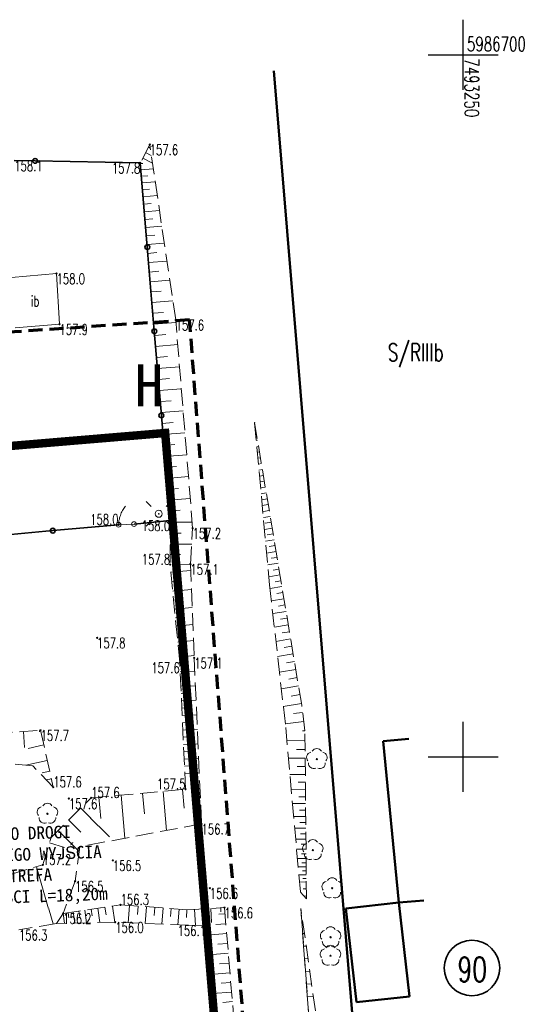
# Model space of a CAD drawing. Header units: feet. Extents: x 7493062 to 7493341, y 5986535 to 5986725.
# Tile 15 of 16: x 7493218 to 7493254, y 5986632 to 5986702. Entities that reach past the tile are written whole.
import ezdxf
from ezdxf import colors
from ezdxf.entities.mleader import LeaderData, LeaderLine
from ezdxf.enums import TextEntityAlignment as Align
from ezdxf.math import Vec2, Vec3

# ---------------------------------------------------------------- set-up
doc = ezdxf.new("R2010")
doc.units = ezdxf.units.FT
doc.header["$MEASUREMENT"] = 0
for name, pattern in [('1', [0]), ('1_1', [0]), ('1_OTDI', [0]), ('1_OTRK', [1.75, 1.25, -0.5]), ('1_OTRKG', [1.75, 1.25, -0.5]), ('2', [1.5, 1, -0.5]), ('2_EGBU_A', [0]), ('GDE', [0]), ('HIDDEN2', [4.7625, 3.175, -1.5875])]:
    doc.linetypes.add(name, pattern=pattern)
doc.layers.get('0').update_dxf_attribs({"color": 250, "linetype": 'CONTINUOUS', "lineweight": 100})
for name, color, linetype, lineweight in [('_k_opis', 1, 'CONTINUOUS', 13), ('_k_widok', 7, 'CONTINUOUS', 18), ('_k_zarys', 7, 'HIDDEN2', 20), ('_k_ściany', 7, 'CONTINUOUS', 35), ('DZIALKI_L_0', 2, '1', 35), ('DZIALKI_L_1', 2, '1', 50), ('EDZPD_L_0', 7, '1', 18), ('EDZTD_T_0', 7, 'CONTINUOUS', 25), ('EGBB_L_0', 250, '2_EGBU_A', 50), ('EKLTK_T_0', 3, 'CONTINUOUS', 25), ('OTD_E_T_7', 7, 'CONTINUOUS', 0), ('OTD_L_14', 7, '1_OTDI', 18), ('OTO_L_0', 7, 'CONTINUOUS', 35), ('OTO_L_2', 7, 'CONTINUOUS', 18), ('OTR_L_1', 7, '1_OTRK', 18), ('OTR_T_1', 7, 'CONTINUOUS', 18), ('OTZ_T_0', 250, 'CONTINUOUS', 18), ('SIATKA_L_0', 7, '1', 25), ('SIATKA_T_0', 7, 'CONTINUOUS', 25), ('SUE_T_3', 7, 'CONTINUOUS', 18)]:
    doc.layers.add(name, color=color, linetype=linetype, lineweight=lineweight)
doc.layers.add('ZASIEG_L_0', color=7, linetype='2', lineweight=70, true_color=0x2cd341)
doc.styles.add('GENERATED_STYLE_1', font='MS Gothic.ttf')
doc.styles.get("Standard").update_dxf_attribs({"font": 'Simplex.SHX'})

# ---------------------------------------------------------------- blocks, each defined once
blk = doc.blocks.new('2_OTRN')
at = {"linetype": 'Continuous'}
blk.add_circle((0, 0), 0.045, dxfattribs=at)
blk = doc.blocks.new('2_OTZL')
at = {"linetype": 'Continuous'}
blk.add_circle((0, 0), 0.045, dxfattribs=at)
for centre, start, end in [((0, 0.375), 30.14012, 149.85988), ((-0.357, 0.116), 102.14447, 221.86002), ((0.357, 0.116), 318.13998, 77.85553), ((-0.22, -0.303), 174.14818, 293.85423), ((0.22, -0.303), 246.14577, 5.85182)]:
    blk.add_arc(centre, 0.375, start, end, dxfattribs=at)
blk = doc.blocks.new('4_SUEO_W')
at = {"linetype": 'Continuous'}
for p, q in [((-0.53035, 0.53035), (-0.8839, 0.8839)), ((0.53035, 0.53035), (0.8839, 0.8839)), ((-0.53035, -0.53035), (-0.8839, -0.8839)), ((0.53035, -0.53035), (0.8839, -0.8839))]:
    blk.add_line(p, q, dxfattribs=at)
blk.add_circle((0, 0), 0.025, dxfattribs=at)
blk = doc.blocks.new('4_SUPP')
at = {"linetype": 'Continuous'}
blk.add_circle((0, 0), 0.25, dxfattribs=at)
blk = doc.blocks.new('dz_89')
at = {"layer": '_k_zarys', "color": 1, "ltscale": 0.7, "const_width": 0.6}
blk.add_lwpolyline([(6.603, 40.543), (6.603, 40.543), (68.502, 43.426), (72.464, -41.627), (50.081, -44.586), (41.261, -42.547), (32.734, -54.97), (26.769, -58.21), (-7.837, -62.869), (-10.81, -30.016), (5.084, -30.196), (5.148, -5.572), (5.752, 14.49), (6.603, 40.543), (6.603, 40.543)], dxfattribs=at)
at = {"layer": '_k_opis', "color": 1, "insert": (66.513, 48.397), "char_height": 3, "attachment_point": 1, "rotation": 357.87314, "style": 'GENERATED_STYLE_1'}
blk.add_mtext_dynamic_manual_height_columns('{\\fMS Gothic|b1|i0|c238|p49;H}', width=3.91767, gutter_width=12.5, heights=[0], dxfattribs=at)
at = {"layer": '_k_widok'}
ml = blk.add_multileader_mtext('Standard', dxfattribs=at)
ml.set_content('{\\fMS Gothic|b0|i0|c128|p49;DOJ}Ś{\\fMS Gothic|b0|i0|c128|p49;CIE PO}Ż{\\fMS Gothic|b0|i0|c128|p49;AROWE DO DROGI PO}Ż{\\fMS Gothic|b0|i0|c128|p49;AROWEJ Z G}Ł{\\fMS Gothic|b0|i0|c128|p49;ÓWNEGO WYJ}Ś{\\fMS Gothic|b0|i0|c128|p49;CIA Z BUDYNKU (JEDNA STREFA PO}Ż{\\fMS Gothic|b0|i0|c128|p49;AROWA) O D}Ł{\\fMS Gothic|b0|i0|c128|p49;UGO}Ś{\\fMS Gothic|b0|i0|c128|p49;CI L=1}8,20{\\fMS Gothic|b0|i0|c128|p49;m}', color=256, style='GENERATED_STYLE_1')
ml.set_leader_properties()
ml.build(insert=Vec2(0, 0))
ml.multileader.update_dxf_attribs({"text_right_attachment_type": 6, "dogleg_length": 0.36, "arrow_head_size": 1})
ctx = ml.context
ctx.base_point, ctx.char_height, ctx.arrow_head_size, ctx.landing_gap_size, ctx.plane_origin = Vec3(45.113, 15.253), 0.9, 1, 0.09, Vec3(15.533, 9.533)
ctx.right_attachment = 6
notes = []
notes.append((ctx, [(1, (1, 1, 0), (44.753, 15.253), (1, 0), 0.36, [(0, [(20.197, 26.285)], 0, [])])]))
ctx.mtext.insert, ctx.mtext.width, ctx.mtext.flow_direction = Vec3(45.203, 15.76), 18.71097, 5
ctx.mtext.has_bg_fill, ctx.mtext.bg_color, ctx.mtext.bg_scale_factor, ctx.mtext.bg_transparency, ctx.mtext.use_window_bg_color = 1, -1073741824, 1.5, 0, 1
for ctx, leaders in notes:
    for number, flags, end, landing, length, lines in leaders:
        leader = LeaderData()
        leader.index, (leader.has_last_leader_line, leader.has_dogleg_vector, leader.attachment_direction) = number, flags
        leader.last_leader_point, leader.dogleg_vector, leader.dogleg_length = Vec3(end), Vec3(landing), length
        for number, points, colour, breaks in lines:
            line = LeaderLine()
            line.index, line.vertices, line.color, line.breaks = number, Vec3.list(points), colors.encode_raw_color(colour), breaks
            leader.lines.append(line)
        ctx.leaders.append(leader)
ml = blk.add_multileader_mtext('Standard', dxfattribs=at)
ml.set_content('{\\fMS Gothic|b0|i0|c128|p49;BUDYNEK }GOSPODARCZY {\\fMS Gothic|b0|i0|c128|p49;"BLASZAK"} O WYMIARZE  3mx6m I WYSOKOŚCI 2,3m  {\\fMS Gothic|b0|i0|c128|p49;PRZEZNACZONY DO ROZBIÓRKI }', color=256, style='GENERATED_STYLE_1')
ml.set_leader_properties()
ml.build(insert=Vec2(0, 0))
ml.multileader.update_dxf_attribs({"text_right_attachment_type": 6, "dogleg_length": 0.36, "arrow_head_size": 1})
ctx = ml.context
ctx.base_point, ctx.char_height, ctx.arrow_head_size, ctx.landing_gap_size, ctx.plane_origin = Vec3(35.207, 3.456), 0.9, 1, 0.09, Vec3(24.141, -5.754)
ctx.right_attachment = 6
notes = []
notes.append((ctx, [(1, (1, 1, 0), (34.847, 3.456), (1, 0), 0.36, [(0, [(25.879, 10.999)], 0, [])])]))
ctx.mtext.insert, ctx.mtext.width, ctx.mtext.flow_direction = Vec3(35.297, 3.908), 23.05638, 5
ctx.mtext.has_bg_fill, ctx.mtext.bg_color, ctx.mtext.bg_scale_factor, ctx.mtext.bg_transparency, ctx.mtext.use_window_bg_color = 1, -1073741824, 1.5, 0, 1
for ctx, leaders in notes:
    for number, flags, end, landing, length, lines in leaders:
        leader = LeaderData()
        leader.index, (leader.has_last_leader_line, leader.has_dogleg_vector, leader.attachment_direction) = number, flags
        leader.last_leader_point, leader.dogleg_vector, leader.dogleg_length = Vec3(end), Vec3(landing), length
        for number, points, colour, breaks in lines:
            line = LeaderLine()
            line.index, line.vertices, line.color, line.breaks = number, Vec3.list(points), colors.encode_raw_color(colour), breaks
            leader.lines.append(line)
        ctx.leaders.append(leader)
ml = blk.add_multileader_mtext('Standard', dxfattribs=at)
ml.set_content('NASYP I WZMOCNIENIE SKARPY', color=256, style='GENERATED_STYLE_1')
ml.set_leader_properties()
ml.build(insert=Vec2(0, 0))
ml.multileader.update_dxf_attribs({"text_right_attachment_type": 6, "dogleg_length": 0.36, "arrow_head_size": 1})
ctx = ml.context
ctx.base_point, ctx.char_height, ctx.arrow_head_size, ctx.landing_gap_size, ctx.plane_origin = Vec3(39.284, 7.056), 0.9, 1, 0.09, Vec3(9.704, 1.336)
ctx.right_attachment = 6
notes = []
notes.append((ctx, [(1, (1, 1, 0), (38.924, 7.056), (1, 0), 0.36, [(1, [(25.31, 19.32), (32.688, 18.65)], 0, [])])]))
ctx.mtext.insert, ctx.mtext.width, ctx.mtext.flow_direction = Vec3(39.374, 7.508), 18.1442, 5
ctx.mtext.has_bg_fill, ctx.mtext.bg_color, ctx.mtext.bg_scale_factor, ctx.mtext.bg_transparency, ctx.mtext.use_window_bg_color = 1, -1073741824, 1.5, 0, 1
for ctx, leaders in notes:
    for number, flags, end, landing, length, lines in leaders:
        leader = LeaderData()
        leader.index, (leader.has_last_leader_line, leader.has_dogleg_vector, leader.attachment_direction) = number, flags
        leader.last_leader_point, leader.dogleg_vector, leader.dogleg_length = Vec3(end), Vec3(landing), length
        for number, points, colour, breaks in lines:
            line = LeaderLine()
            line.index, line.vertices, line.color, line.breaks = number, Vec3.list(points), colors.encode_raw_color(colour), breaks
            leader.lines.append(line)
        ctx.leaders.append(leader)

msp = doc.modelspace()

# ---------------------------------------------------------------- linework, layer by layer
at = {"layer": 'DZIALKI_L_0', "linetype": '1'}
msp.add_circle((7493250.631, 5986634.964), 1.977, dxfattribs=at)
at = {"layer": 'EGBB_L_0', "linetype": '2_EGBU_A'}
for p, q in [((7493246.137, 5986651.287), (7493244.3, 5986651.12)), ((7493244.3, 5986651.12), (7493245.41, 5986639.63)), ((7493245.41, 5986639.63), (7493241.65, 5986639.2)), ((7493241.65, 5986639.2), (7493242.4, 5986632.52)), ((7493245.41, 5986639.63), (7493247.214, 5986639.771)), ((7493246.17, 5986632.94), (7493245.41, 5986639.63)), ((7493242.4, 5986632.52), (7493246.17, 5986632.94))]:
    msp.add_line(p, q, dxfattribs=at)
at = {"layer": 'OTD_L_14', "linetype": '1_OTDI'}
for p, q in [((7493221.03, 5986684.42), (7493217.81, 5986684.14)), ((7493221.24, 5986680.81), (7493221.03, 5986684.42)), ((7493218.08, 5986680.56), (7493221.24, 5986680.81))]:
    msp.add_line(p, q, dxfattribs=at)
at = {"layer": 'OTO_L_0'}
for p, q in [((7493219.501, 5986692.442), (7493218.02, 5986692.47)), ((7493227, 5986692.3), (7493219.501, 5986692.442)), ((7493227.499, 5986686.305), (7493227, 5986692.3)), ((7493227.998, 5986680.309), (7493227.499, 5986686.305))]:
    msp.add_line(p, q, dxfattribs=at)
for centre in [(7493219.501, 5986692.442), (7493227.499, 5986686.305), (7493227.998, 5986680.309)]:
    msp.add_circle(centre, 0.17, dxfattribs=at)
at = {"layer": 'OTR_L_1', "linetype": '1_OTRKG'}
msp.add_line((7493227.67, 5986693.61), (7493227, 5986692.3), dxfattribs=at)
at = {"layer": 'OTR_L_1', "linetype": '1_1'}
for p, q in [((7493227.573, 5986693.42), (7493227.708, 5986693.351)), ((7493227.176, 5986692.643), (7493227.865, 5986692.29)), ((7493227.374, 5986693.032), (7493227.763, 5986692.833)), ((7493227.004, 5986692.25), (7493227.181, 5986692.264)), ((7493227.041, 5986691.807), (7493227.926, 5986691.881)), ((7493227.079, 5986691.35), (7493227.536, 5986691.388)), ((7493227.118, 5986690.878), (7493228.063, 5986690.956)), ((7493227.159, 5986690.39), (7493227.647, 5986690.43)), ((7493227.201, 5986689.886), (7493228.209, 5986689.969)), ((7493227.244, 5986689.365), (7493227.765, 5986689.408)), ((7493227.289, 5986688.827), (7493228.365, 5986688.916)), ((7493227.335, 5986688.271), (7493227.891, 5986688.317)), ((7493227.383, 5986687.697), (7493228.532, 5986687.792)), ((7493227.433, 5986687.104), (7493228.026, 5986687.153)), ((7493227.484, 5986686.491), (7493228.709, 5986686.593)), ((7493227.536, 5986685.858), (7493228.17, 5986685.91)), ((7493227.591, 5986685.204), (7493228.899, 5986685.312)), ((7493227.647, 5986684.528), (7493228.323, 5986684.584)), ((7493227.705, 5986683.83), (7493229.101, 5986683.946)), ((7493227.765, 5986683.109), (7493228.487, 5986683.169)), ((7493227.827, 5986682.364), (7493229.317, 5986682.488)), ((7493227.891, 5986681.594), (7493228.661, 5986681.658)), ((7493227.957, 5986680.805), (7493229.535, 5986680.936)), ((7493228.023, 5986680.017), (7493228.811, 5986680.082)), ((7493228.088, 5986679.229), (7493229.663, 5986679.36))]:
    msp.add_line(p, q, dxfattribs=at)
at = {"layer": 'OTR_L_1', "linetype": '1_OTRK'}
msp.add_line((7493229.52, 5986681.12), (7493227.67, 5986693.61), dxfattribs=at)
at = {"layer": 'SIATKA_L_0', "linetype": '1'}
for p, q in [((7493250, 5986697.5), (7493250, 5986702.5)), ((7493247.5, 5986700), (7493252.5, 5986700)), ((7493250, 5986647.5), (7493250, 5986652.5)), ((7493247.5, 5986650), (7493252.5, 5986650))]:
    msp.add_line(p, q, dxfattribs=at)

# ---------------------------------------------------------------- block references
at = {"layer": '_k_ściany', "rotation": 2.126854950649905}
msp.add_blockref('dz_89', (7493161.929, 5986627.127), dxfattribs=at)
at = {"layer": 'OTR_T_1'}
for p in [(7493227.67, 5986693.61), (7493227, 5986692.3), (7493221.03, 5986684.42), (7493221.24, 5986680.81), (7493229.52, 5986681.12)]:
    msp.add_blockref('2_OTRN', p, dxfattribs=at)
at = {"layer": 'OTZ_T_0'}
for p in [(7493240.67, 5986640.64), (7493240.56, 5986637.15), (7493240.55, 5986635.84)]:
    msp.add_blockref('2_OTZL', p, dxfattribs=at)

# ---------------------------------------------------------------- texts
at = {"layer": 'EDZTD_T_0', "width": 0.7}
msp.add_text('90', height=1.75, dxfattribs=at).set_placement((7493249.6, 5986635.735), align=Align.TOP_LEFT)
at = {"layer": 'EKLTK_T_0', "width": 0.7}
msp.add_text('S/RIIIb', height=1.25, dxfattribs=at).set_placement((7493244.636, 5986679.431), align=Align.TOP_LEFT)
at = {"layer": 'OTD_E_T_7', "lineweight": 9, "width": 0.7}
msp.add_text('ib', height=0.75, dxfattribs=at).set_placement((7493219.508, 5986682.478), align=Align.MIDDLE)
at = {"layer": 'OTR_T_1', "lineweight": 9, "width": 0.7}
for s, p in [('157.6', (7493227.67, 5986693.61)), ('158.1', (7493218.02, 5986692.47)), ('158.0', (7493221.03, 5986684.42)), ('157.9', (7493221.24, 5986680.81)), ('157.6', (7493229.52, 5986681.12))]:
    msp.add_text(s, height=0.75, dxfattribs=at).set_placement(p, align=Align.TOP_LEFT)
msp.add_text('157.8', height=0.75, dxfattribs=at).set_placement((7493227, 5986692.3), align=Align.TOP_RIGHT)
at = {"layer": 'SIATKA_T_0', "width": 0.7}
msp.add_text('5986700', height=1, dxfattribs=at).set_placement((7493250.272, 5986701.269), align=Align.TOP_LEFT)
msp.add_text('7493250', height=1, rotation=270, dxfattribs=at).set_placement((7493251.129, 5986699.748), align=Align.TOP_LEFT)

# ---------------------------------------------------------------- next in the draw order: linework, layer by layer
at = {"layer": 'DZIALKI_L_1', "linetype": '1'}
msp.add_line((7493243.93, 5986609.62), (7493236.514, 5986698.869), dxfattribs=at)
at = {"layer": 'EDZPD_L_0', "linetype": 'GDE', "lineweight": 18}
msp.add_line((7493243.93, 5986609.62), (7493236.514, 5986698.869), dxfattribs=at)
at = {"layer": 'OTO_L_0'}
for p, q in [((7493228.498, 5986674.314), (7493227.998, 5986680.309)), ((7493229.12, 5986666.84), (7493228.498, 5986674.314)), ((7493220.76, 5986666.11), (7493225.45, 5986666.53)), ((7493226.55, 5986666.58), (7493229.12, 5986666.84)), ((7493213.29, 5986665.44), (7493220.76, 5986666.11))]:
    msp.add_line(p, q, dxfattribs=at)
for centre in [(7493228.498, 5986674.314), (7493220.76, 5986666.11)]:
    msp.add_circle(centre, 0.17, dxfattribs=at)
at = {"layer": 'OTO_L_2'}
for p, q in [((7493225.581, 5986667.197), (7493225.607, 5986667.288)), ((7493225.607, 5986667.288), (7493225.647, 5986667.37)), ((7493225.647, 5986667.37), (7493225.687, 5986667.462)), ((7493225.687, 5986667.462), (7493225.728, 5986667.534)), ((7493225.728, 5986667.534), (7493225.768, 5986667.616)), ((7493225.768, 5986667.616), (7493225.816, 5986667.688)), ((7493225.816, 5986667.688), (7493225.864, 5986667.76)), ((7493225.864, 5986667.76), (7493225.92, 5986667.833)), ((7493225.92, 5986667.833), (7493225.941, 5986667.854)), ((7493225.45, 5986666.53), (7493225.46, 5986666.631)), ((7493225.45, 5986666.53), (7493226, 5986666.555)), ((7493225.46, 5986666.631), (7493225.47, 5986666.731)), ((7493225.47, 5986666.731), (7493225.481, 5986666.822)), ((7493225.481, 5986666.822), (7493225.506, 5986666.923)), ((7493225.506, 5986666.923), (7493225.524, 5986667.014)), ((7493225.524, 5986667.014), (7493225.549, 5986667.105)), ((7493225.549, 5986667.105), (7493225.581, 5986667.197)), ((7493226, 5986666.555), (7493226.55, 5986666.58))]:
    msp.add_line(p, q, dxfattribs=at)
for centre in [(7493225.45, 5986666.53), (7493226.55, 5986666.58)]:
    msp.add_circle(centre, 0.17, dxfattribs=at)
at = {"layer": 'OTR_L_1', "linetype": '1_OTRKG'}
for p, q in [((7493227, 5986692.3), (7493229.12, 5986666.84)), ((7493238.5, 5986653.68), (7493235.14, 5986673.8)), ((7493229.12, 5986666.84), (7493229.13, 5986663.69)), ((7493229.81, 5986656.72), (7493229.13, 5986663.69)), ((7493230.22, 5986647.69), (7493229.81, 5986656.72)), ((7493238.73, 5986651.86), (7493238.5, 5986653.68)), ((7493213.16, 5986651.45), (7493219.89, 5986651.89)), ((7493219.89, 5986651.89), (7493220.8, 5986647.84)), ((7493238.84, 5986639.9), (7493238.73, 5986651.86)), ((7493223.5, 5986647.08), (7493230.22, 5986647.69)), ((7493220.64, 5986644.25), (7493223.5, 5986647.08)), ((7493220.05, 5986642.3), (7493220.64, 5986644.25)), ((7493214.36, 5986640.64), (7493220.05, 5986642.3)), ((7493221.5, 5986638.85), (7493225.59, 5986639.46)), ((7493225.59, 5986639.46), (7493230.35, 5986639.11)), ((7493230.35, 5986639.11), (7493233, 5986639.26)), ((7493233, 5986639.26), (7493234.03, 5986626.89)), ((7493240.41, 5986612.29), (7493238.44, 5986639.21))]:
    msp.add_line(p, q, dxfattribs=at)
at = {"layer": 'OTR_L_1', "linetype": '1_OTRK'}
for p, q in [((7493230.73, 5986666.28), (7493229.52, 5986681.12)), ((7493235.14, 5986673.8), (7493236.21, 5986662.26)), ((7493230.57, 5986663.73), (7493230.73, 5986666.28)), ((7493230.57, 5986663.73), (7493229.13, 5986663.69)), ((7493230.57, 5986663.73), (7493230.84, 5986657.05)), ((7493236.21, 5986662.26), (7493237.36, 5986652.09)), ((7493230.84, 5986657.05), (7493231.36, 5986645.23)), ((7493237.36, 5986652.09), (7493238.41, 5986640.36)), ((7493219.33, 5986649.35), (7493213.03, 5986650.04)), ((7493220.8, 5986647.84), (7493219.33, 5986649.35)), ((7493231.36, 5986645.23), (7493222.68, 5986643.6)), ((7493222.68, 5986643.6), (7493222.35, 5986641.14)), ((7493222.35, 5986641.14), (7493221.5, 5986638.85)), ((7493238.41, 5986640.36), (7493238.84, 5986639.9)), ((7493242.18, 5986612.85), (7493238.44, 5986639.21)), ((7493238.44, 5986639.21), (7493240.41, 5986612.29)), ((7493221.02, 5986638.14), (7493221.5, 5986638.85)), ((7493221.5, 5986638.85), (7493221.02, 5986638.14)), ((7493221.02, 5986638.14), (7493218.35, 5986637.68)), ((7493225.21, 5986638.22), (7493221.02, 5986638.14)), ((7493230.4, 5986638.01), (7493225.21, 5986638.22)), ((7493231.68, 5986638), (7493230.4, 5986638.01)), ((7493232.75, 5986626.71), (7493231.68, 5986638))]:
    msp.add_line(p, q, dxfattribs=at)
at = {"layer": 'OTR_L_1', "linetype": '1_1'}
for p, q in [((7493228.154, 5986678.442), (7493228.941, 5986678.508)), ((7493228.219, 5986677.656), (7493229.792, 5986677.787)), ((7493228.285, 5986676.871), (7493229.07, 5986676.936)), ((7493228.35, 5986676.086), (7493229.92, 5986676.217)), ((7493228.415, 5986675.302), (7493229.2, 5986675.367)), ((7493228.481, 5986674.518), (7493230.048, 5986674.649)), ((7493228.546, 5986673.735), (7493229.329, 5986673.801)), ((7493228.611, 5986672.953), (7493230.175, 5986673.083)), ((7493235.21, 5986673.383), (7493235.179, 5986673.378)), ((7493235.279, 5986672.966), (7493235.218, 5986672.956)), ((7493228.676, 5986672.172), (7493229.458, 5986672.237)), ((7493235.349, 5986672.549), (7493235.257, 5986672.534)), ((7493228.741, 5986671.391), (7493230.303, 5986671.521)), ((7493235.419, 5986672.132), (7493235.297, 5986672.112)), ((7493235.488, 5986671.715), (7493235.336, 5986671.69)), ((7493235.558, 5986671.298), (7493235.375, 5986671.268)), ((7493235.627, 5986670.881), (7493235.414, 5986670.846)), ((7493228.806, 5986670.611), (7493229.586, 5986670.676)), ((7493235.697, 5986670.464), (7493235.453, 5986670.424)), ((7493235.767, 5986670.047), (7493235.492, 5986670.002)), ((7493228.871, 5986669.831), (7493230.43, 5986669.961)), ((7493235.836, 5986669.63), (7493235.531, 5986669.58)), ((7493228.936, 5986669.052), (7493229.715, 5986669.117)), ((7493235.906, 5986669.214), (7493235.57, 5986669.158)), ((7493235.976, 5986668.797), (7493235.61, 5986668.735)), ((7493229.001, 5986668.274), (7493230.557, 5986668.404)), ((7493236.045, 5986668.38), (7493235.649, 5986668.313)), ((7493236.115, 5986667.963), (7493235.688, 5986667.891)), ((7493229.065, 5986667.497), (7493229.843, 5986667.562)), ((7493236.184, 5986667.546), (7493235.767, 5986667.476)), ((7493229.12, 5986666.712), (7493230.694, 5986666.717)), ((7493236.254, 5986667.129), (7493235.766, 5986667.047)), ((7493236.324, 5986666.712), (7493235.907, 5986666.642)), ((7493229.123, 5986665.92), (7493229.915, 5986665.922)), ((7493236.393, 5986666.295), (7493235.844, 5986666.203)), ((7493236.463, 5986665.878), (7493236.046, 5986665.808)), ((7493229.125, 5986665.153), (7493230.66, 5986665.158)), ((7493236.533, 5986665.461), (7493235.923, 5986665.359)), ((7493236.672, 5986664.627), (7493236.001, 5986664.515)), ((7493236.602, 5986665.044), (7493236.185, 5986664.974)), ((7493229.128, 5986664.41), (7493229.87, 5986664.412)), ((7493236.811, 5986663.793), (7493236.079, 5986663.671)), ((7493236.741, 5986664.21), (7493236.325, 5986664.141)), ((7493229.183, 5986663.142), (7493230.588, 5986663.279)), ((7493236.881, 5986663.376), (7493236.464, 5986663.307)), ((7493229.25, 5986662.459), (7493229.933, 5986662.526)), ((7493236.95, 5986662.959), (7493236.157, 5986662.827)), ((7493237.02, 5986662.542), (7493236.603, 5986662.473)), ((7493229.315, 5986661.795), (7493230.643, 5986661.925)), ((7493237.09, 5986662.125), (7493236.241, 5986661.984)), ((7493237.16, 5986661.701), (7493236.725, 5986661.628)), ((7493229.378, 5986661.15), (7493230.024, 5986661.213)), ((7493237.233, 5986661.266), (7493236.339, 5986661.116)), ((7493229.439, 5986660.522), (7493230.695, 5986660.644)), ((7493237.384, 5986660.36), (7493236.443, 5986660.203)), ((7493237.308, 5986660.819), (7493236.849, 5986660.742)), ((7493229.499, 5986659.911), (7493230.109, 5986659.971)), ((7493237.463, 5986659.889), (7493236.98, 5986659.808)), ((7493229.557, 5986659.318), (7493230.744, 5986659.434)), ((7493237.544, 5986659.406), (7493236.551, 5986659.24)), ((7493237.627, 5986658.91), (7493237.117, 5986658.825)), ((7493229.613, 5986658.741), (7493230.19, 5986658.797)), ((7493229.668, 5986658.18), (7493230.79, 5986658.289)), ((7493237.712, 5986658.4), (7493236.666, 5986658.226)), ((7493229.721, 5986657.634), (7493230.266, 5986657.687)), ((7493237.799, 5986657.878), (7493237.262, 5986657.788)), ((7493229.773, 5986657.103), (7493230.834, 5986657.207)), ((7493237.889, 5986657.341), (7493236.787, 5986657.157)), ((7493237.981, 5986656.79), (7493237.415, 5986656.696)), ((7493229.816, 5986656.584), (7493230.337, 5986656.607)), ((7493229.84, 5986656.063), (7493230.881, 5986656.11)), ((7493238.075, 5986656.225), (7493236.914, 5986656.031)), ((7493229.863, 5986655.543), (7493230.384, 5986655.566)), ((7493238.172, 5986655.644), (7493237.576, 5986655.545)), ((7493229.887, 5986655.023), (7493230.927, 5986655.07)), ((7493238.271, 5986655.049), (7493237.049, 5986654.845)), ((7493229.911, 5986654.503), (7493230.43, 5986654.527)), ((7493229.934, 5986653.984), (7493230.973, 5986654.031)), ((7493238.374, 5986654.437), (7493237.746, 5986654.333)), ((7493229.958, 5986653.465), (7493230.477, 5986653.488)), ((7493238.478, 5986653.81), (7493237.19, 5986653.595)), ((7493229.981, 5986652.946), (7493231.018, 5986652.993)), ((7493238.648, 5986652.508), (7493237.331, 5986652.342)), ((7493238.565, 5986653.162), (7493237.911, 5986653.08)), ((7493218.67, 5986651.81), (7493218.744, 5986650.672)), ((7493219.809, 5986651.885), (7493219.815, 5986651.789)), ((7493230.005, 5986652.428), (7493230.523, 5986652.451)), ((7493230.028, 5986651.91), (7493231.064, 5986651.957)), ((7493238.73, 5986651.85), (7493238.561, 5986651.849)), ((7493230.052, 5986651.393), (7493230.569, 5986651.416)), ((7493238.736, 5986651.179), (7493237.443, 5986651.167)), ((7493220.122, 5986650.856), (7493219.009, 5986650.606)), ((7493230.075, 5986650.876), (7493231.11, 5986650.922)), ((7493238.742, 5986650.532), (7493238.121, 5986650.527)), ((7493220.372, 5986649.743), (7493218.854, 5986649.402)), ((7493230.099, 5986650.359), (7493230.616, 5986650.382)), ((7493230.122, 5986649.842), (7493231.155, 5986649.889)), ((7493238.748, 5986649.911), (7493237.556, 5986649.9)), ((7493230.146, 5986649.326), (7493230.662, 5986649.35)), ((7493238.753, 5986649.315), (7493238.181, 5986649.31)), ((7493220.543, 5986648.984), (7493220.005, 5986648.863)), ((7493220.664, 5986648.446), (7493220.292, 5986648.362)), ((7493230.169, 5986648.811), (7493231.2, 5986648.858)), ((7493238.759, 5986648.743), (7493237.66, 5986648.733)), ((7493220.785, 5986647.908), (7493220.743, 5986647.898)), ((7493230.013, 5986647.671), (7493230.133, 5986646.347)), ((7493238.769, 5986647.667), (7493237.757, 5986647.658)), ((7493238.764, 5986648.194), (7493238.237, 5986648.189)), ((7493224.047, 5986647.13), (7493224.185, 5986645.607)), ((7493225.628, 5986647.273), (7493225.906, 5986644.206)), ((7493227.161, 5986647.412), (7493227.294, 5986645.952)), ((7493228.622, 5986647.545), (7493228.874, 5986644.763)), ((7493238.773, 5986647.161), (7493238.288, 5986647.157)), ((7493222.762, 5986646.35), (7493224.796, 5986644.294)), ((7493238.778, 5986646.676), (7493237.845, 5986646.667)), ((7493238.782, 5986646.21), (7493238.335, 5986646.205)), ((7493221.9, 5986645.497), (7493222.753, 5986644.635)), ((7493238.786, 5986645.762), (7493237.927, 5986645.754)), ((7493238.794, 5986644.92), (7493238.002, 5986644.913)), ((7493238.79, 5986645.333), (7493238.378, 5986645.329)), ((7493221.151, 5986644.755), (7493222.634, 5986643.257)), ((7493238.801, 5986644.145), (7493238.072, 5986644.138)), ((7493238.797, 5986644.525), (7493238.418, 5986644.521)), ((7493220.526, 5986643.872), (7493221.592, 5986643.55)), ((7493238.808, 5986643.43), (7493238.136, 5986643.424)), ((7493238.804, 5986643.78), (7493238.454, 5986643.777)), ((7493238.814, 5986642.772), (7493238.195, 5986642.766)), ((7493238.811, 5986643.094), (7493238.488, 5986643.092)), ((7493219.593, 5986642.167), (7493220.779, 5986638.099)), ((7493238.819, 5986642.165), (7493238.249, 5986642.16)), ((7493238.816, 5986642.463), (7493238.519, 5986642.46)), ((7493238.824, 5986641.607), (7493238.299, 5986641.602)), ((7493238.822, 5986641.88), (7493238.548, 5986641.878)), ((7493238.827, 5986641.344), (7493238.575, 5986641.342)), ((7493238.829, 5986641.092), (7493238.345, 5986641.087)), ((7493238.834, 5986640.592), (7493238.612, 5986640.59)), ((7493238.838, 5986640.092), (7493238.662, 5986640.09)), ((7493223.967, 5986639.218), (7493224.119, 5986638.199)), ((7493224.477, 5986639.294), (7493224.558, 5986638.752)), ((7493225.019, 5986639.375), (7493225.191, 5986638.22)), ((7493225.597, 5986639.46), (7493225.592, 5986639.399)), ((7493226.22, 5986639.414), (7493226.13, 5986638.183)), ((7493226.836, 5986639.368), (7493226.791, 5986638.763)), ((7493227.441, 5986639.324), (7493227.353, 5986638.133)), ((7493228.036, 5986639.28), (7493227.993, 5986638.695)), ((7493228.622, 5986639.237), (7493228.537, 5986638.085)), ((7493229.198, 5986639.195), (7493229.156, 5986638.628)), ((7493232.021, 5986639.205), (7493232.078, 5986638.2)), ((7493232.729, 5986639.245), (7493232.745, 5986638.966)), ((7493221.5, 5986638.85), (7493221.604, 5986638.151)), ((7493221.849, 5986638.902), (7493221.905, 5986638.53)), ((7493222.222, 5986638.958), (7493222.34, 5986638.165)), ((7493222.618, 5986639.017), (7493222.681, 5986638.595)), ((7493223.04, 5986639.08), (7493223.174, 5986638.181)), ((7493223.489, 5986639.147), (7493223.56, 5986638.668)), ((7493229.764, 5986639.153), (7493229.682, 5986638.039)), ((7493230.321, 5986639.112), (7493230.281, 5986638.564)), ((7493230.869, 5986639.139), (7493230.934, 5986638.006)), ((7493231.436, 5986639.171), (7493231.469, 5986638.586)), ((7493233.036, 5986638.824), (7493232.589, 5986638.787)), ((7493233.095, 5986638.118), (7493232.389, 5986638.059)), ((7493238.505, 5986638.316), (7493238.566, 5986638.32)), ((7493233.154, 5986637.412), (7493231.747, 5986637.295)), ((7493238.571, 5986637.415), (7493238.693, 5986637.424)), ((7493233.212, 5986636.709), (7493232.513, 5986636.65)), ((7493238.637, 5986636.514), (7493238.821, 5986636.528)), ((7493233.271, 5986636.009), (7493231.88, 5986635.893)), ((7493233.329, 5986635.313), (7493232.637, 5986635.256)), ((7493238.703, 5986635.614), (7493238.948, 5986635.632)), ((7493233.386, 5986634.622), (7493232.011, 5986634.507)), ((7493238.769, 5986634.713), (7493239.075, 5986634.735)), ((7493233.443, 5986633.934), (7493232.76, 5986633.877)), ((7493238.835, 5986633.812), (7493239.202, 5986633.839)), ((7493233.5, 5986633.251), (7493232.141, 5986633.137)), ((7493238.901, 5986632.912), (7493239.329, 5986632.943)), ((7493233.557, 5986632.571), (7493232.881, 5986632.515))]:
    msp.add_line(p, q, dxfattribs=at)
for p in [(7493235.14, 5986673.8), (7493229.13, 5986663.69)]:
    msp.add_point(p, dxfattribs=at)
at = {"layer": 'ZASIEG_L_0', "linetype": '2'}
for p, q in [((7493230.511, 5986681.114), (7493148.664, 5986675.586)), ((7493238.489, 5986577.075), (7493230.511, 5986681.114))]:
    msp.add_line(p, q, dxfattribs=at)

# ---------------------------------------------------------------- next in the draw order: block references
at = {"layer": 'OTR_T_1'}
for p in [(7493225.45, 5986666.53), (7493229.12, 5986666.84), (7493230.73, 5986666.28), (7493229.13, 5986663.69), (7493230.57, 5986663.73), (7493223.92, 5986658.48), (7493229.81, 5986656.72), (7493230.84, 5986657.05), (7493219.89, 5986651.89), (7493220.8, 5986647.84), (7493230.22, 5986647.69), (7493221.91, 5986647.03), (7493223.5, 5986647.08), (7493231.36, 5986645.23), (7493220.05, 5986642.3), (7493225.04, 5986642.63), (7493222.35, 5986641.14), (7493231.95, 5986640.65), (7493225.59, 5986639.46), (7493233, 5986639.26), (7493221.5, 5986638.85), (7493225.21, 5986638.22), (7493231.68, 5986638)]:
    msp.add_blockref('2_OTRN', p, dxfattribs=at)
at = {"layer": 'OTZ_T_0'}
for p in [(7493239.58, 5986649.84), (7493220.38, 5986645.95), (7493239.29, 5986643.36)]:
    msp.add_blockref('2_OTZL', p, dxfattribs=at)
at = {"layer": 'SUE_T_3'}
for name in ['4_SUEO_W', '4_SUPP']:
    msp.add_blockref(name, (7493228.31, 5986667.31), dxfattribs=at)

# ---------------------------------------------------------------- next in the draw order: texts
at = {"layer": 'OTR_T_1', "lineweight": 9, "width": 0.7}
for s, p in [('158.0', (7493225.45, 5986666.53)), ('157.8', (7493229.13, 5986663.69)), ('157.5', (7493230.22, 5986647.69))]:
    msp.add_text(s, height=0.75, dxfattribs=at).set_placement(p, align=Align.RIGHT)
for s, p in [('158.0', (7493229.12, 5986666.84)), ('157.6', (7493229.81, 5986656.72)), ('156.1', (7493231.68, 5986638))]:
    msp.add_text(s, height=0.75, dxfattribs=at).set_placement(p, align=Align.TOP_RIGHT)
for s, p in [('157.2', (7493230.73, 5986666.28)), ('157.1', (7493230.57, 5986663.73)), ('157.8', (7493223.92, 5986658.48)), ('157.1', (7493230.84, 5986657.05)), ('157.7', (7493219.89, 5986651.89)), ('157.6', (7493221.91, 5986647.03)), ('156.7', (7493231.36, 5986645.23)), ('156.5', (7493225.04, 5986642.63)), ('156.5', (7493222.35, 5986641.14)), ('156.6', (7493231.95, 5986640.65)), ('156.6', (7493233, 5986639.26)), ('156.2', (7493221.5, 5986638.85)), ('156.0', (7493225.21, 5986638.22)), ('156.3', (7493218.35, 5986637.68))]:
    msp.add_text(s, height=0.75, dxfattribs=at).set_placement(p, align=Align.TOP_LEFT)
for s, p in [('157.6', (7493220.8, 5986647.84)), ('157.6', (7493223.5, 5986647.08)), ('157.2', (7493220.05, 5986642.3)), ('156.3', (7493225.59, 5986639.46))]:
    msp.add_text(s, height=0.75, dxfattribs=at).set_placement(p)

doc.saveas('drawing.dxf')
